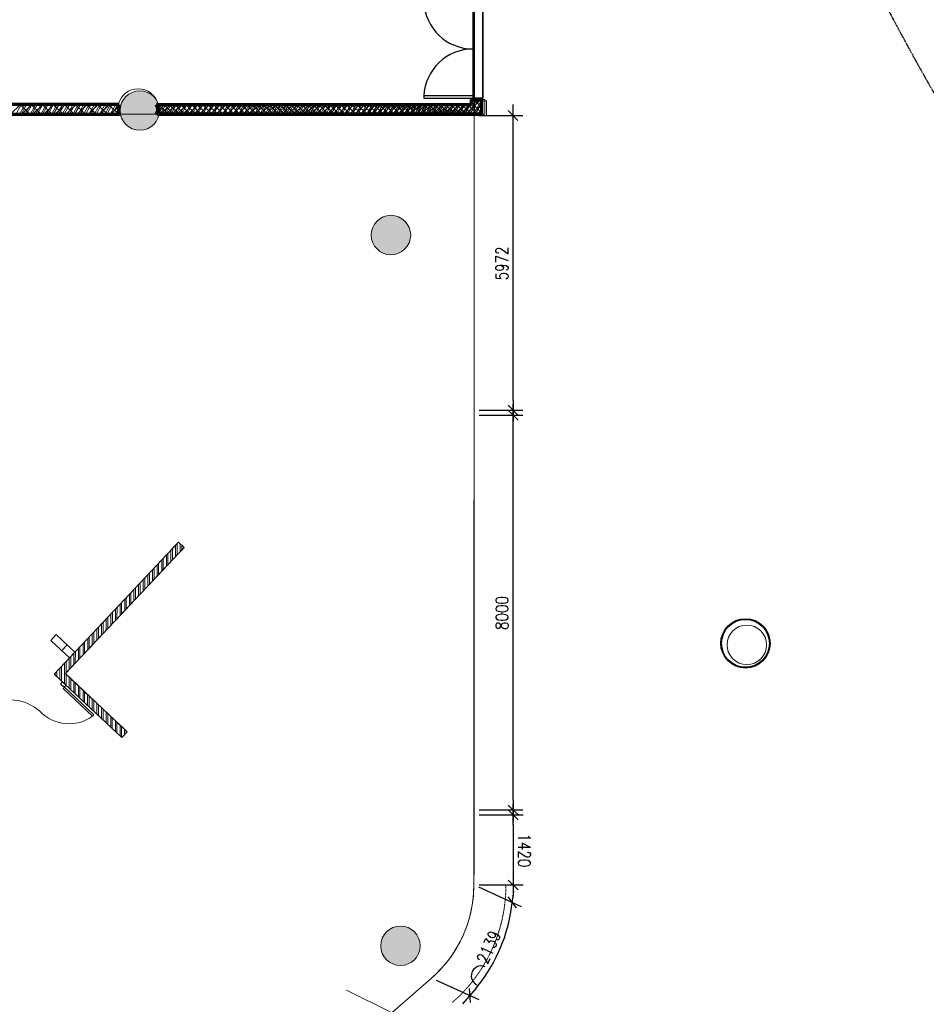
# Model space of a CAD drawing. Header units: millimetres. Extents: x 98667 to 994031, y -2704 to 533009.
# Tile 222 of 256: x 648182 to 666560, y 411168 to 431122. Entities that reach past the tile are written whole.
import ezdxf

# ---------------------------------------------------------------- set-up
doc = ezdxf.new("R2010")
doc.units = ezdxf.units.MM
for name, pattern in [('DASHED2', [9.525, 6.35, -3.175]), ('HIDDEN2', [0.1875, 0.125, -0.0625]), ('sp00000g0$0$CENTER', [50.8, 31.75, -6.35, 6.35, -6.35])]:
    doc.linetypes.add(name, pattern=pattern)
doc.layers.add('0 COMMERCIAL RETAIL', color=7, linetype='Continuous', lineweight=0, true_color=0xff6bff)
for name, color, linetype, lineweight in [('0_F&B AREA', 3, 'Continuous', 0), ('A-WALL-FNSH', 1, 'Continuous', 15), ('A-WALL-FULL', 6, 'Continuous', 70), ('A-WALL-PATT', 5, 'Continuous', 15), ('AP0300R00$0$AP0300R00$1$A-DOOR-FULL', 2, 'Continuous', 25), ('AP0300R00$0$AP0300R00$1$A-DOOR-HEAD', 3, 'Continuous', 35), ('AP0300R00$0$I-ELEV-THIN', 2, 'Continuous', 25), ('furniture', 7, 'Continuous', 25)]:
    doc.layers.add(name, color=color, linetype=linetype, lineweight=lineweight)
for name, color, linetype in [('A-COL ENCLOUSER INNER', 1, 'Continuous'), ('A-COL ENCLOUSER OUTER', 6, 'Continuous'), ('A-WALL-PATT-50', 5, 'Continuous'), ('ADIM', 9, 'Continuous'), ('EX DASHED - 0.10', 8, 'DASHED2'), ('EX DOORS', 1, 'Continuous'), ('EX WALLS', 20, 'Continuous'), ('EX-SHAD-253', 253, 'Continuous'), ('sp00000g0$0$S-GRID', 1, 'sp00000g0$0$CENTER'), ('TBLK - Title Block', 7, 'Continuous')]:
    doc.layers.add(name, color=color, linetype=linetype)
doc.styles.add('ROMANS', font='SIMPLEX.shx', dxfattribs={"width": 0.8})

msp = doc.modelspace()

# ---------------------------------------------------------------- hatches: boundary and pattern name
at = {"layer": 'EX-SHAD-253', "lineweight": 0}
h = msp.add_hatch(color=251, dxfattribs=at)
edge = h.paths.add_edge_path()
edge.add_arc((650617, 429281), 400, 0, 360)
h = msp.add_hatch(color=251, dxfattribs=at)
edge = h.paths.add_edge_path()
edge.add_arc((650617, 429281), 400, 0, 360)
h = msp.add_hatch(color=251, dxfattribs=at)
edge = h.paths.add_edge_path()
edge.add_arc((655708, 426758), 400, 0, 360)
h = msp.add_hatch(color=251, dxfattribs=at)
edge = h.paths.add_edge_path()
edge.add_arc((655708, 426758), 400, 0, 360)
h = msp.add_hatch(color=251, dxfattribs=at)
edge = h.paths.add_edge_path()
edge.add_arc((655901, 412355), 400, 0, 360)
h = msp.add_hatch(color=251, dxfattribs=at)
edge = h.paths.add_edge_path()
edge.add_arc((655901, 412355), 400, 0, 360)
h = msp.add_hatch(color=251, dxfattribs=at)
edge = h.paths.add_edge_path()
edge.add_arc((655901, 412355), 400, 0, 360)
h = msp.add_hatch(color=251, dxfattribs=at)
edge = h.paths.add_edge_path()
edge.add_arc((655901, 412355), 400, 0, 360)

# ---------------------------------------------------------------- linework, layer by layer
at = {"color": 251, "linetype": 'ByBlock'}
for p, q in [((658183, 428979, 0), (658183, 429404, 0)), ((658182, 423407, 0), (658182, 422982, 0)), ((658184, 422907, 0), (658184, 423332, 0)), ((658184, 415307, 0), (658184, 414882, 0)), ((658186, 414807, 0), (658186, 415232, 0)), ((658186, 413787, 0), (658186, 413362, 0)), ((658139, 413036, 0), (658197, 413457, 0)), ((657437, 411498, 0), (657158, 411178, 0))]:
    msp.add_line(p, q, dxfattribs=at)
at = {"color": 251, "lineweight": 0}
for p, q in [((649032, 429181, 0), (650229, 429181, 0)), ((649032, 429181, 0), (650229, 429181, 0)), ((649606, 418631, 0), (649625, 418651, 0)), ((649606, 418631, 0), (649625, 418651, 0))]:
    msp.add_line(p, q, dxfattribs=at)
at = {"color": 251}
for p, q in [((648883, 417862, 0), (651398, 420535, 0)), ((648883, 417862, 0), (651398, 420535, 0)), ((651398, 420535, 0), (651514, 420425, 0)), ((651398, 420535, 0), (651514, 420425, 0)), ((651514, 420425, 0), (649109, 417869, 0)), ((651514, 420425, 0), (649109, 417869, 0)), ((649144, 418454, 0), (649035, 418337, 0)), ((649144, 418454, 0), (649035, 418337, 0)), ((649191, 418190, 0), (649301, 418306, 0)), ((649191, 418190, 0), (649301, 418306, 0)), ((650250, 416575, 0), (648883, 417862, 0)), ((650250, 416575, 0), (648883, 417862, 0)), ((649109, 417869, 0), (650360, 416692, 0)), ((649109, 417869, 0), (650360, 416692, 0)), ((650360, 416692, 0), (650250, 416575, 0)), ((650360, 416692, 0), (650250, 416575, 0))]:
    msp.add_line(p, q, dxfattribs=at)
at = {"color": 251, "linetype": 'HIDDEN2', "ltscale": 300}
for q in [(651514, 420425, 0), (651514, 420425, 0), (650360, 416692, 0), (650360, 416692, 0)]:
    msp.add_line((649109, 417869, 0), q, dxfattribs=at)
at = {"color": 251, "lineweight": 0}
msp.add_arc((650609, 429281, 0), 393, 178.0849, 194.7127, dxfattribs=at)
msp.add_arc((650609, 429281, 0), 393, 178.0849, 194.7127, dxfattribs=at)
at = {"layer": '0 COMMERCIAL RETAIL', "color": 251}
for p, q in [((646123, 429182, 0), (649299, 429182, 0)), ((649299, 429182, 0), (649299, 429207, 0)), ((649299, 429207, 0), (657397, 429205, 0)), ((657397, 429205, 0), (657388, 413582, 0)), ((656527, 411696, 0), (653655, 409203, 0))]:
    msp.add_line(p, q, dxfattribs=at)
msp.add_arc((654888, 413584, 0), 2500, 310.966, 359.9505, dxfattribs=at)
at = {"layer": '0_F&B AREA', "color": 251}
msp.add_line((654808, 411454), (655689, 411018), dxfattribs=at)
at = {"layer": 'A-COL ENCLOUSER INNER', "color": 251}
for radius in [494, 485]:
    msp.add_circle((662894, 418483), radius, dxfattribs=at)
at = {"layer": 'A-COL ENCLOUSER OUTER', "color": 251}
msp.add_circle((662894, 418483), 500, dxfattribs=at)
at = {"layer": 'A-WALL-FNSH', "color": 251, "linetype": 'ByBlock'}
for p, q in [((647527, 429421), (650187, 429421)), ((650984, 429421), (657326, 429421)), ((657326, 429506), (657342, 429506)), ((657326, 429421), (657326, 429506)), ((657542, 429506), (657612, 429506)), ((657612, 429506), (657612, 429206)), ((657612, 429206), (657542, 429206))]:
    msp.add_line(p, q, dxfattribs=at)
at = {"layer": 'A-WALL-FNSH', "color": 251, "linetype": 'ByBlock', "lineweight": 0}
for p, q in [((657358, 429479, 0), (657373, 429479, 0)), ((657358, 429479, 0), (657373, 429479, 0)), ((657573, 429479, 0), (657643, 429479, 0)), ((657573, 429479, 0), (657643, 429479, 0)), ((657643, 429479, 0), (657643, 429179, 0)), ((657643, 429479, 0), (657643, 429179, 0)), ((657643, 429179, 0), (657573, 429179, 0)), ((657643, 429179, 0), (657573, 429179, 0))]:
    msp.add_line(p, q, dxfattribs=at)
at = {"layer": 'A-WALL-FNSH', "color": 251, "linetype": 'ByBlock'}
msp.add_arc((650585, 429306), 415, 16.0932, 163.9015, dxfattribs=at)
at = {"layer": 'A-WALL-FULL', "color": 251}
for p, q in [((657341, 429406), (657342, 429506)), ((657342, 429506), (657541, 429506)), ((657541, 429506), (657541, 429206)), ((650198, 429406), (647512, 429406)), ((650954, 429406), (657341, 429406)), ((646091, 429206), (650198, 429206)), ((657541, 429206), (650959, 429206))]:
    msp.add_line(p, q, dxfattribs=at)
for centre, radius, start, end in [((650578, 429306), 393, 165.2269, 194.7302), ((650799, 429302), 186, 328.9899, 33.9075)]:
    msp.add_arc(centre, radius, start, end, dxfattribs=at)
at = {"layer": 'A-WALL-PATT', "color": 251, "linetype": 'Continuous'}
for p, q in [((657229, 429206), (657531, 429506)), ((657541, 429236), (657341, 429437)), ((657541, 429461), (657496, 429506)), ((647999, 429206), (648200, 429406)), ((648391, 429206), (648192, 429406)), ((648224, 429206), (648425, 429406)), ((648615, 429206), (648416, 429406)), ((648449, 429206), (648650, 429406)), ((648839, 429206), (648640, 429406)), ((648674, 429206), (648876, 429406)), ((649063, 429206), (648864, 429406)), ((648900, 429206), (649101, 429406)), ((649287, 429206), (649088, 429406)), ((649125, 429206), (649326, 429406)), ((649511, 429206), (649312, 429406)), ((649350, 429206), (649551, 429406)), ((649735, 429206), (649536, 429406)), ((649575, 429206), (649776, 429406)), ((649959, 429206), (649760, 429406)), ((649800, 429206), (650001, 429406)), ((650183, 429206), (649984, 429406)), ((650025, 429206), (650190, 429370)), ((650981, 429261), (651127, 429406)), ((651078, 429206), (650985, 429299)), ((651302, 429206), (651103, 429406)), ((651151, 429206), (651352, 429406)), ((651526, 429206), (651327, 429406)), ((651376, 429206), (651577, 429406)), ((651750, 429206), (651551, 429406)), ((651601, 429206), (651802, 429406)), ((651974, 429206), (651775, 429406)), ((651826, 429206), (652027, 429406)), ((652198, 429206), (651999, 429406)), ((652051, 429206), (652252, 429406)), ((652421, 429206), (652223, 429406)), ((652277, 429206), (652478, 429406)), ((652645, 429206), (652446, 429406)), ((652502, 429206), (652703, 429406)), ((652869, 429206), (652670, 429406)), ((652727, 429206), (652928, 429406)), ((653093, 429206), (652894, 429406)), ((652952, 429206), (653153, 429406)), ((653317, 429206), (653118, 429406)), ((653177, 429206), (653378, 429406)), ((653541, 429206), (653342, 429406)), ((653402, 429206), (653603, 429406)), ((653765, 429206), (653566, 429406)), ((653627, 429206), (653828, 429406)), ((653989, 429206), (653790, 429406)), ((653852, 429206), (654053, 429406)), ((654213, 429206), (654014, 429406)), ((654078, 429206), (654279, 429406)), ((654436, 429206), (654238, 429406)), ((654303, 429206), (654504, 429406)), ((654660, 429206), (654461, 429406)), ((654528, 429206), (654729, 429406)), ((654884, 429206), (654685, 429406)), ((654753, 429206), (654954, 429406)), ((655108, 429206), (654909, 429406)), ((654978, 429206), (655179, 429406)), ((655332, 429206), (655133, 429406)), ((655203, 429206), (655404, 429406)), ((655556, 429206), (655357, 429406)), ((655428, 429206), (655629, 429406)), ((655780, 429206), (655581, 429406)), ((655653, 429206), (655855, 429406)), ((656004, 429206), (655805, 429406)), ((655879, 429206), (656080, 429406)), ((656228, 429206), (656029, 429406)), ((656104, 429206), (656305, 429406)), ((656451, 429206), (656253, 429406)), ((656329, 429206), (656530, 429406)), ((656675, 429206), (656476, 429406)), ((656554, 429206), (656755, 429406)), ((656899, 429206), (656700, 429406)), ((656779, 429206), (656980, 429406)), ((657123, 429206), (656924, 429406)), ((657004, 429206), (657205, 429406)), ((657347, 429206), (657148, 429406)), ((657454, 429206), (657541, 429292))]:
    msp.add_line(p, q, dxfattribs=at)
at = {"layer": 'A-WALL-PATT', "color": 251, "linetype": 'Continuous', "lineweight": 0}
for p, q in [((657258, 429179, 0), (657431, 429479, 0)), ((657258, 429179, 0), (657431, 429479, 0)), ((657294, 429179, 0), (657467, 429479, 0)), ((657294, 429179, 0), (657467, 429479, 0)), ((657366, 429179, 0), (657539, 429479, 0)), ((657366, 429179, 0), (657539, 429479, 0)), ((657402, 429179, 0), (657573, 429474, 0)), ((657402, 429179, 0), (657573, 429474, 0)), ((651009, 429358, 0), (651022, 429381, 0)), ((651009, 429358, 0), (651022, 429381, 0)), ((651015, 429242, 0), (651095, 429381, 0)), ((651015, 429181, 0), (651131, 429381, 0)), ((651015, 429242, 0), (651095, 429381, 0)), ((651015, 429181, 0), (651131, 429381, 0)), ((651087, 429181, 0), (651203, 429381, 0)), ((651087, 429181, 0), (651203, 429381, 0)), ((651123, 429181, 0), (651239, 429381, 0)), ((651123, 429181, 0), (651239, 429381, 0)), ((651196, 429181, 0), (651311, 429381, 0)), ((651196, 429181, 0), (651311, 429381, 0)), ((651232, 429181, 0), (651347, 429381, 0)), ((651232, 429181, 0), (651347, 429381, 0)), ((651304, 429181, 0), (651419, 429381, 0)), ((651304, 429181, 0), (651419, 429381, 0)), ((651340, 429181, 0), (651455, 429381, 0)), ((651340, 429181, 0), (651455, 429381, 0)), ((651412, 429181, 0), (651528, 429381, 0)), ((651412, 429181, 0), (651528, 429381, 0)), ((651448, 429181, 0), (651564, 429381, 0)), ((651448, 429181, 0), (651564, 429381, 0)), ((651520, 429181, 0), (651636, 429381, 0)), ((651520, 429181, 0), (651636, 429381, 0)), ((651556, 429181, 0), (651672, 429381, 0)), ((651556, 429181, 0), (651672, 429381, 0)), ((651629, 429181, 0), (651744, 429381, 0)), ((651629, 429181, 0), (651744, 429381, 0)), ((651665, 429181, 0), (651780, 429381, 0)), ((651665, 429181, 0), (651780, 429381, 0)), ((651737, 429181, 0), (651852, 429381, 0)), ((651737, 429181, 0), (651852, 429381, 0)), ((651773, 429181, 0), (651889, 429381, 0)), ((651773, 429181, 0), (651889, 429381, 0)), ((651845, 429181, 0), (651961, 429380, 0)), ((651845, 429181, 0), (651961, 429380, 0)), ((651881, 429181, 0), (651997, 429380, 0)), ((651881, 429181, 0), (651997, 429380, 0)), ((651953, 429181, 0), (652069, 429380, 0)), ((651953, 429181, 0), (652069, 429380, 0)), ((651989, 429180, 0), (652105, 429380, 0)), ((651989, 429180, 0), (652105, 429380, 0)), ((652062, 429180, 0), (652177, 429380, 0)), ((652062, 429180, 0), (652177, 429380, 0)), ((652098, 429180, 0), (652213, 429380, 0)), ((652098, 429180, 0), (652213, 429380, 0)), ((652170, 429180, 0), (652285, 429380, 0)), ((652170, 429180, 0), (652285, 429380, 0)), ((652206, 429180, 0), (652322, 429380, 0)), ((652206, 429180, 0), (652322, 429380, 0)), ((652278, 429180, 0), (652394, 429380, 0)), ((652278, 429180, 0), (652394, 429380, 0)), ((652314, 429180, 0), (652430, 429380, 0)), ((652314, 429180, 0), (652430, 429380, 0)), ((652386, 429180, 0), (652502, 429380, 0)), ((652386, 429180, 0), (652502, 429380, 0)), ((652422, 429180, 0), (652538, 429380, 0)), ((652422, 429180, 0), (652538, 429380, 0)), ((652495, 429180, 0), (652610, 429380, 0)), ((652495, 429180, 0), (652610, 429380, 0)), ((652531, 429180, 0), (652646, 429380, 0)), ((652531, 429180, 0), (652646, 429380, 0)), ((652603, 429180, 0), (652718, 429380, 0)), ((652603, 429180, 0), (652718, 429380, 0)), ((652639, 429180, 0), (652755, 429380, 0)), ((652639, 429180, 0), (652755, 429380, 0)), ((652711, 429180, 0), (652827, 429380, 0)), ((652711, 429180, 0), (652827, 429380, 0)), ((652747, 429180, 0), (652863, 429380, 0)), ((652747, 429180, 0), (652863, 429380, 0)), ((652819, 429180, 0), (652935, 429380, 0)), ((652819, 429180, 0), (652935, 429380, 0)), ((652856, 429180, 0), (652971, 429380, 0)), ((652856, 429180, 0), (652971, 429380, 0)), ((652928, 429180, 0), (653043, 429380, 0)), ((652928, 429180, 0), (653043, 429380, 0)), ((652964, 429180, 0), (653079, 429380, 0)), ((652964, 429180, 0), (653079, 429380, 0)), ((653036, 429180, 0), (653151, 429380, 0)), ((653036, 429180, 0), (653151, 429380, 0)), ((653072, 429180, 0), (653188, 429380, 0)), ((653072, 429180, 0), (653188, 429380, 0)), ((653144, 429180, 0), (653260, 429380, 0)), ((653144, 429180, 0), (653260, 429380, 0)), ((653180, 429180, 0), (653296, 429380, 0)), ((653180, 429180, 0), (653296, 429380, 0)), ((653252, 429180, 0), (653368, 429380, 0)), ((653252, 429180, 0), (653368, 429380, 0)), ((653289, 429180, 0), (653404, 429380, 0)), ((653289, 429180, 0), (653404, 429380, 0)), ((653361, 429180, 0), (653476, 429380, 0)), ((653361, 429180, 0), (653476, 429380, 0)), ((653397, 429180, 0), (653512, 429380, 0)), ((653397, 429180, 0), (653512, 429380, 0)), ((653469, 429180, 0), (653584, 429380, 0)), ((653469, 429180, 0), (653584, 429380, 0)), ((653505, 429180, 0), (653621, 429380, 0)), ((653505, 429180, 0), (653621, 429380, 0)), ((653577, 429180, 0), (653693, 429380, 0)), ((653577, 429180, 0), (653693, 429380, 0)), ((653613, 429180, 0), (653729, 429380, 0)), ((653613, 429180, 0), (653729, 429380, 0)), ((653685, 429180, 0), (653801, 429380, 0)), ((653685, 429180, 0), (653801, 429380, 0)), ((653722, 429180, 0), (653837, 429380, 0)), ((653722, 429180, 0), (653837, 429380, 0)), ((653794, 429180, 0), (653909, 429380, 0)), ((653794, 429180, 0), (653909, 429380, 0)), ((653830, 429180, 0), (653945, 429380, 0)), ((653830, 429180, 0), (653945, 429380, 0)), ((653902, 429180, 0), (654017, 429380, 0)), ((653902, 429180, 0), (654017, 429380, 0)), ((653938, 429180, 0), (654054, 429380, 0)), ((653938, 429180, 0), (654054, 429380, 0)), ((654010, 429180, 0), (654126, 429380, 0)), ((654010, 429180, 0), (654126, 429380, 0)), ((654046, 429180, 0), (654162, 429380, 0)), ((654046, 429180, 0), (654162, 429380, 0)), ((654118, 429180, 0), (654234, 429380, 0)), ((654118, 429180, 0), (654234, 429380, 0)), ((654155, 429180, 0), (654270, 429380, 0)), ((654155, 429180, 0), (654270, 429380, 0)), ((654227, 429180, 0), (654342, 429380, 0)), ((654227, 429180, 0), (654342, 429380, 0)), ((654263, 429180, 0), (654378, 429380, 0)), ((654263, 429180, 0), (654378, 429380, 0)), ((654335, 429180, 0), (654450, 429380, 0)), ((654335, 429180, 0), (654450, 429380, 0)), ((654371, 429180, 0), (654487, 429380, 0)), ((654371, 429180, 0), (654487, 429380, 0)), ((654443, 429180, 0), (654559, 429380, 0)), ((654443, 429180, 0), (654559, 429380, 0)), ((654479, 429180, 0), (654595, 429380, 0)), ((654479, 429180, 0), (654595, 429380, 0)), ((654551, 429180, 0), (654667, 429380, 0)), ((654551, 429180, 0), (654667, 429380, 0)), ((654588, 429180, 0), (654703, 429380, 0)), ((654588, 429180, 0), (654703, 429380, 0)), ((654660, 429180, 0), (654775, 429380, 0)), ((654660, 429180, 0), (654775, 429380, 0)), ((654696, 429180, 0), (654811, 429380, 0)), ((654696, 429180, 0), (654811, 429380, 0)), ((654768, 429180, 0), (654884, 429380, 0)), ((654768, 429180, 0), (654884, 429380, 0)), ((654804, 429180, 0), (654920, 429380, 0)), ((654804, 429180, 0), (654920, 429380, 0)), ((654876, 429180, 0), (654992, 429380, 0)), ((654876, 429180, 0), (654992, 429380, 0)), ((654912, 429180, 0), (655028, 429380, 0)), ((654912, 429180, 0), (655028, 429380, 0)), ((654984, 429180, 0), (655100, 429380, 0)), ((654984, 429180, 0), (655100, 429380, 0)), ((655021, 429180, 0), (655136, 429380, 0)), ((655021, 429180, 0), (655136, 429380, 0)), ((655093, 429180, 0), (655208, 429380, 0)), ((655093, 429180, 0), (655208, 429380, 0)), ((655129, 429180, 0), (655244, 429379, 0)), ((655129, 429180, 0), (655244, 429379, 0)), ((655201, 429180, 0), (655317, 429379, 0)), ((655201, 429180, 0), (655317, 429379, 0)), ((655237, 429179, 0), (655353, 429379, 0)), ((655237, 429179, 0), (655353, 429379, 0)), ((655309, 429179, 0), (655425, 429379, 0)), ((655309, 429179, 0), (655425, 429379, 0)), ((655345, 429179, 0), (655461, 429379, 0)), ((655345, 429179, 0), (655461, 429379, 0)), ((655417, 429179, 0), (655533, 429379, 0)), ((655417, 429179, 0), (655533, 429379, 0)), ((655454, 429179, 0), (655569, 429379, 0)), ((655454, 429179, 0), (655569, 429379, 0)), ((655526, 429179, 0), (655641, 429379, 0)), ((655526, 429179, 0), (655641, 429379, 0)), ((655562, 429179, 0), (655677, 429379, 0)), ((655562, 429179, 0), (655677, 429379, 0)), ((655634, 429179, 0), (655750, 429379, 0)), ((655634, 429179, 0), (655750, 429379, 0)), ((655670, 429179, 0), (655786, 429379, 0)), ((655670, 429179, 0), (655786, 429379, 0)), ((655742, 429179, 0), (655858, 429379, 0)), ((655742, 429179, 0), (655858, 429379, 0)), ((655778, 429179, 0), (655894, 429379, 0)), ((655778, 429179, 0), (655894, 429379, 0)), ((655851, 429179, 0), (655966, 429379, 0)), ((655851, 429179, 0), (655966, 429379, 0)), ((655887, 429179, 0), (656002, 429379, 0)), ((655887, 429179, 0), (656002, 429379, 0)), ((655959, 429179, 0), (656074, 429379, 0)), ((655959, 429179, 0), (656074, 429379, 0)), ((655995, 429179, 0), (656110, 429379, 0)), ((655995, 429179, 0), (656110, 429379, 0)), ((656067, 429179, 0), (656183, 429379, 0)), ((656067, 429179, 0), (656183, 429379, 0)), ((656103, 429179, 0), (656219, 429379, 0)), ((656103, 429179, 0), (656219, 429379, 0)), ((656175, 429179, 0), (656291, 429379, 0)), ((656175, 429179, 0), (656291, 429379, 0)), ((656211, 429179, 0), (656327, 429379, 0)), ((656211, 429179, 0), (656327, 429379, 0)), ((656284, 429179, 0), (656399, 429379, 0)), ((656284, 429179, 0), (656399, 429379, 0)), ((656320, 429179, 0), (656435, 429379, 0)), ((656320, 429179, 0), (656435, 429379, 0)), ((656392, 429179, 0), (656507, 429379, 0)), ((656392, 429179, 0), (656507, 429379, 0)), ((656428, 429179, 0), (656543, 429379, 0)), ((656428, 429179, 0), (656543, 429379, 0)), ((656500, 429179, 0), (656616, 429379, 0)), ((656500, 429179, 0), (656616, 429379, 0)), ((656536, 429179, 0), (656652, 429379, 0)), ((656536, 429179, 0), (656652, 429379, 0)), ((656608, 429179, 0), (656724, 429379, 0)), ((656608, 429179, 0), (656724, 429379, 0)), ((656644, 429179, 0), (656760, 429379, 0)), ((656644, 429179, 0), (656760, 429379, 0)), ((656717, 429179, 0), (656832, 429379, 0)), ((656717, 429179, 0), (656832, 429379, 0)), ((656753, 429179, 0), (656868, 429379, 0)), ((656753, 429179, 0), (656868, 429379, 0)), ((656825, 429179, 0), (656940, 429379, 0)), ((656825, 429179, 0), (656940, 429379, 0)), ((656861, 429179, 0), (656976, 429379, 0)), ((656861, 429179, 0), (656976, 429379, 0)), ((656933, 429179, 0), (657049, 429379, 0)), ((656933, 429179, 0), (657049, 429379, 0)), ((656969, 429179, 0), (657085, 429379, 0)), ((656969, 429179, 0), (657085, 429379, 0)), ((657041, 429179, 0), (657157, 429379, 0)), ((657041, 429179, 0), (657157, 429379, 0)), ((657077, 429179, 0), (657193, 429379, 0)), ((657077, 429179, 0), (657193, 429379, 0)), ((657150, 429179, 0), (657265, 429379, 0)), ((657150, 429179, 0), (657265, 429379, 0)), ((657186, 429179, 0), (657301, 429379, 0)), ((657186, 429179, 0), (657301, 429379, 0)), ((657474, 429179, 0), (657573, 429349, 0)), ((657474, 429179, 0), (657573, 429349, 0)), ((657510, 429179, 0), (657573, 429286, 0)), ((657510, 429179, 0), (657573, 429286, 0)), ((651342, 420242, 0), (651342, 420476, 0)), ((651342, 420242, 0), (651342, 420476, 0)), ((651374, 420276, 0), (651374, 420509, 0)), ((651374, 420276, 0), (651374, 420509, 0)), ((651436, 420342, 0), (651436, 420499, 0)), ((651436, 420342, 0), (651436, 420499, 0)), ((651467, 420375, 0), (651467, 420469, 0)), ((651467, 420375, 0), (651467, 420469, 0)), ((651155, 420043, 0), (651155, 420277, 0)), ((651155, 420043, 0), (651155, 420277, 0)), ((651186, 420076, 0), (651186, 420310, 0)), ((651186, 420076, 0), (651186, 420310, 0)), ((651249, 420143, 0), (651249, 420376, 0)), ((651249, 420143, 0), (651249, 420376, 0)), ((651280, 420176, 0), (651280, 420409, 0)), ((651280, 420176, 0), (651280, 420409, 0)), ((650967, 419844, 0), (650967, 420077, 0)), ((650967, 419844, 0), (650967, 420077, 0)), ((650999, 419877, 0), (650999, 420110, 0)), ((650999, 419877, 0), (650999, 420110, 0)), ((651061, 419943, 0), (651061, 420177, 0)), ((651061, 419943, 0), (651061, 420177, 0)), ((651092, 419977, 0), (651092, 420210, 0)), ((651092, 419977, 0), (651092, 420210, 0)), ((650780, 419644, 0), (650780, 419878, 0)), ((650780, 419644, 0), (650780, 419878, 0)), ((650811, 419678, 0), (650811, 419911, 0)), ((650811, 419678, 0), (650811, 419911, 0)), ((650873, 419744, 0), (650874, 419978, 0)), ((650873, 419744, 0), (650874, 419978, 0)), ((650905, 419777, 0), (650905, 420011, 0)), ((650905, 419777, 0), (650905, 420011, 0)), ((650592, 419445, 0), (650592, 419679, 0)), ((650592, 419445, 0), (650592, 419679, 0)), ((650623, 419478, 0), (650623, 419712, 0)), ((650623, 419478, 0), (650623, 419712, 0)), ((650686, 419545, 0), (650686, 419778, 0)), ((650686, 419545, 0), (650686, 419778, 0)), ((650717, 419578, 0), (650717, 419812, 0)), ((650717, 419578, 0), (650717, 419812, 0)), ((650405, 419246, 0), (650405, 419479, 0)), ((650405, 419246, 0), (650405, 419479, 0)), ((650436, 419279, 0), (650436, 419513, 0)), ((650436, 419279, 0), (650436, 419513, 0)), ((650498, 419346, 0), (650498, 419579, 0)), ((650498, 419346, 0), (650498, 419579, 0)), ((650530, 419379, 0), (650530, 419612, 0)), ((650530, 419379, 0), (650530, 419612, 0)), ((650217, 419047, 0), (650217, 419280, 0)), ((650217, 419047, 0), (650217, 419280, 0)), ((650248, 419080, 0), (650248, 419313, 0)), ((650248, 419080, 0), (650248, 419313, 0)), ((650311, 419146, 0), (650311, 419380, 0)), ((650311, 419146, 0), (650311, 419380, 0)), ((650342, 419179, 0), (650342, 419413, 0)), ((650342, 419179, 0), (650342, 419413, 0)), ((650029, 418847, 0), (650030, 419081, 0)), ((650029, 418847, 0), (650030, 419081, 0)), ((650061, 418881, 0), (650061, 419114, 0)), ((650061, 418881, 0), (650061, 419114, 0)), ((650123, 418947, 0), (650123, 419181, 0)), ((650123, 418947, 0), (650123, 419181, 0)), ((650154, 418980, 0), (650155, 419214, 0)), ((650154, 418980, 0), (650155, 419214, 0)), ((649842, 418648, 0), (649842, 418882, 0)), ((649842, 418648, 0), (649842, 418882, 0)), ((649873, 418681, 0), (649873, 418915, 0)), ((649873, 418681, 0), (649873, 418915, 0)), ((649936, 418748, 0), (649936, 418981, 0)), ((649936, 418748, 0), (649936, 418981, 0)), ((649967, 418781, 0), (649967, 419014, 0)), ((649967, 418781, 0), (649967, 419014, 0)), ((649654, 418449, 0), (649654, 418682, 0)), ((649654, 418449, 0), (649654, 418682, 0)), ((649686, 418482, 0), (649686, 418716, 0)), ((649686, 418482, 0), (649686, 418716, 0)), ((649748, 418548, 0), (649748, 418782, 0)), ((649748, 418548, 0), (649748, 418782, 0)), ((649779, 418582, 0), (649779, 418815, 0)), ((649779, 418582, 0), (649779, 418815, 0)), ((649467, 418249, 0), (649467, 418483, 0)), ((649467, 418249, 0), (649467, 418483, 0)), ((649498, 418283, 0), (649498, 418516, 0)), ((649498, 418283, 0), (649498, 418516, 0)), ((649561, 418349, 0), (649561, 418583, 0)), ((649561, 418349, 0), (649561, 418583, 0)), ((649592, 418382, 0), (649592, 418616, 0)), ((649592, 418382, 0), (649592, 418616, 0)), ((649279, 418050, 0), (649279, 418284, 0)), ((649279, 418050, 0), (649279, 418284, 0)), ((649310, 418083, 0), (649311, 418317, 0)), ((649310, 418083, 0), (649311, 418317, 0)), ((649373, 418150, 0), (649373, 418383, 0)), ((649373, 418150, 0), (649373, 418383, 0)), ((649404, 418183, 0), (649404, 418417, 0)), ((649404, 418183, 0), (649404, 418417, 0)), ((649092, 417666, 0), (649092, 418084, 0)), ((649092, 417666, 0), (649092, 418084, 0)), ((649123, 417884, 0), (649123, 418118, 0)), ((649123, 417884, 0), (649123, 418118, 0)), ((649185, 417951, 0), (649185, 418184, 0)), ((649185, 417951, 0), (649185, 418184, 0)), ((649217, 417984, 0), (649217, 418217, 0)), ((649217, 417984, 0), (649217, 418217, 0)), ((648904, 417842, 0), (648904, 417885, 0)), ((648904, 417842, 0), (648904, 417885, 0)), ((648935, 417813, 0), (648935, 417918, 0)), ((648935, 417813, 0), (648935, 417918, 0)), ((648998, 417754, 0), (648998, 417985, 0)), ((648998, 417754, 0), (648998, 417985, 0)), ((649029, 417724, 0), (649029, 418018, 0)), ((649029, 417724, 0), (649029, 418018, 0)), ((649123, 417636, 0), (649123, 417856, 0)), ((649123, 417636, 0), (649123, 417856, 0)), ((649185, 417577, 0), (649185, 417797, 0)), ((649185, 417577, 0), (649185, 417797, 0)), ((649217, 417548, 0), (649217, 417768, 0)), ((649217, 417548, 0), (649217, 417768, 0)), ((649279, 417489, 0), (649279, 417709, 0)), ((649279, 417489, 0), (649279, 417709, 0)), ((649310, 417460, 0), (649310, 417679, 0)), ((649310, 417460, 0), (649310, 417679, 0)), ((649373, 417401, 0), (649373, 417621, 0)), ((649373, 417401, 0), (649373, 417621, 0)), ((649404, 417371, 0), (649404, 417591, 0)), ((649404, 417371, 0), (649404, 417591, 0)), ((649466, 417313, 0), (649467, 417532, 0)), ((649466, 417313, 0), (649467, 417532, 0)), ((649498, 417283, 0), (649498, 417503, 0)), ((649498, 417283, 0), (649498, 417503, 0)), ((649560, 417224, 0), (649560, 417444, 0)), ((649560, 417224, 0), (649560, 417444, 0)), ((649591, 417195, 0), (649591, 417415, 0)), ((649591, 417195, 0), (649591, 417415, 0)), ((649654, 417136, 0), (649654, 417356, 0)), ((649654, 417136, 0), (649654, 417356, 0)), ((649685, 417107, 0), (649685, 417327, 0)), ((649685, 417107, 0), (649685, 417327, 0)), ((649748, 417048, 0), (649748, 417268, 0)), ((649748, 417048, 0), (649748, 417268, 0)), ((649779, 417019, 0), (649779, 417238, 0)), ((649779, 417019, 0), (649779, 417238, 0)), ((649841, 416960, 0), (649841, 417180, 0)), ((649841, 416960, 0), (649841, 417180, 0)), ((649873, 416930, 0), (649873, 417150, 0)), ((649873, 416930, 0), (649873, 417150, 0)), ((649935, 416872, 0), (649935, 417091, 0)), ((649935, 416872, 0), (649935, 417091, 0)), ((649966, 416842, 0), (649966, 417062, 0)), ((649966, 416842, 0), (649966, 417062, 0)), ((650029, 416783, 0), (650029, 417003, 0)), ((650029, 416783, 0), (650029, 417003, 0)), ((650060, 416754, 0), (650060, 416974, 0)), ((650060, 416754, 0), (650060, 416974, 0)), ((650123, 416695, 0), (650123, 416915, 0)), ((650123, 416695, 0), (650123, 416915, 0)), ((650154, 416666, 0), (650154, 416885, 0)), ((650154, 416666, 0), (650154, 416885, 0)), ((650216, 416607, 0), (650216, 416827, 0)), ((650216, 416607, 0), (650216, 416827, 0)), ((650247, 416578, 0), (650248, 416797, 0)), ((650247, 416578, 0), (650248, 416797, 0)), ((650310, 416639, 0), (650310, 416738, 0)), ((650310, 416639, 0), (650310, 416738, 0)), ((650341, 416672, 0), (650341, 416709, 0)), ((650341, 416672, 0), (650341, 416709, 0))]:
    msp.add_line(p, q, dxfattribs=at)
at = {"layer": 'A-WALL-PATT', "color": 251, "linetype": 'Continuous', "lineweight": 20}
for p, q in [((648092, 429182, 0), (648208, 429382, 0)), ((648092, 429182, 0), (648208, 429382, 0)), ((648165, 429182, 0), (648280, 429382, 0)), ((648165, 429182, 0), (648280, 429382, 0)), ((648201, 429182, 0), (648316, 429382, 0)), ((648201, 429182, 0), (648316, 429382, 0)), ((648273, 429182, 0), (648388, 429382, 0)), ((648273, 429182, 0), (648388, 429382, 0)), ((648309, 429182, 0), (648424, 429382, 0)), ((648309, 429182, 0), (648424, 429382, 0)), ((648381, 429182, 0), (648497, 429382, 0)), ((648381, 429182, 0), (648497, 429382, 0)), ((648417, 429182, 0), (648533, 429382, 0)), ((648417, 429182, 0), (648533, 429382, 0)), ((648489, 429182, 0), (648605, 429382, 0)), ((648489, 429182, 0), (648605, 429382, 0)), ((648525, 429182, 0), (648641, 429382, 0)), ((648525, 429182, 0), (648641, 429382, 0)), ((648598, 429182, 0), (648713, 429382, 0)), ((648598, 429182, 0), (648713, 429382, 0)), ((648634, 429182, 0), (648749, 429382, 0)), ((648634, 429182, 0), (648749, 429382, 0)), ((648706, 429182, 0), (648790, 429328, 0)), ((648706, 429182, 0), (648790, 429328, 0)), ((648742, 429182, 0), (648790, 429265, 0)), ((648742, 429182, 0), (648790, 429265, 0)), ((648790, 429328, 0), (648821, 429381, 0)), ((648790, 429265, 0), (648857, 429381, 0)), ((648790, 429328, 0), (648821, 429381, 0)), ((648790, 429265, 0), (648857, 429381, 0)), ((648814, 429181, 0), (648930, 429381, 0)), ((648814, 429181, 0), (648930, 429381, 0)), ((648850, 429181, 0), (648966, 429381, 0)), ((648850, 429181, 0), (648966, 429381, 0)), ((648922, 429181, 0), (649038, 429381, 0)), ((648922, 429181, 0), (649038, 429381, 0)), ((648958, 429181, 0), (649074, 429381, 0)), ((648958, 429181, 0), (649074, 429381, 0)), ((649031, 429181, 0), (649146, 429381, 0)), ((649031, 429181, 0), (649146, 429381, 0)), ((649067, 429181, 0), (649182, 429381, 0)), ((649067, 429181, 0), (649182, 429381, 0)), ((649139, 429181, 0), (649254, 429381, 0)), ((649139, 429181, 0), (649254, 429381, 0)), ((649175, 429181, 0), (649290, 429381, 0)), ((649175, 429181, 0), (649290, 429381, 0)), ((649247, 429181, 0), (649363, 429381, 0)), ((649247, 429181, 0), (649363, 429381, 0)), ((649283, 429181, 0), (649399, 429381, 0)), ((649283, 429181, 0), (649399, 429381, 0)), ((649355, 429181, 0), (649471, 429381, 0)), ((649355, 429181, 0), (649471, 429381, 0)), ((649391, 429181, 0), (649507, 429381, 0)), ((649391, 429181, 0), (649507, 429381, 0)), ((649464, 429181, 0), (649579, 429381, 0)), ((649464, 429181, 0), (649579, 429381, 0)), ((649500, 429181, 0), (649615, 429381, 0)), ((649500, 429181, 0), (649615, 429381, 0)), ((649572, 429181, 0), (649687, 429381, 0)), ((649572, 429181, 0), (649687, 429381, 0)), ((649608, 429181, 0), (649723, 429381, 0)), ((649608, 429181, 0), (649723, 429381, 0)), ((649680, 429181, 0), (649796, 429381, 0)), ((649680, 429181, 0), (649796, 429381, 0)), ((649716, 429181, 0), (649832, 429381, 0)), ((649716, 429181, 0), (649832, 429381, 0)), ((649788, 429181, 0), (649904, 429381, 0)), ((649788, 429181, 0), (649904, 429381, 0)), ((649824, 429181, 0), (649940, 429381, 0)), ((649824, 429181, 0), (649940, 429381, 0)), ((649897, 429181, 0), (650012, 429381, 0)), ((649897, 429181, 0), (650012, 429381, 0)), ((649933, 429181, 0), (650048, 429381, 0)), ((649933, 429181, 0), (650048, 429381, 0)), ((650005, 429181, 0), (650120, 429381, 0)), ((650005, 429181, 0), (650120, 429381, 0)), ((650041, 429181, 0), (650156, 429381, 0)), ((650041, 429181, 0), (650156, 429381, 0)), ((650113, 429181, 0), (650229, 429381, 0)), ((650113, 429181, 0), (650229, 429381, 0)), ((650149, 429181, 0), (650217, 429298, 0)), ((650149, 429181, 0), (650217, 429298, 0)), ((650221, 429181, 0), (650227, 429191, 0)), ((650221, 429181, 0), (650227, 429191, 0))]:
    msp.add_line(p, q, dxfattribs=at)
at = {"layer": 'A-WALL-PATT-50', "color": 251, "linetype": 'Continuous'}
for p, q in [((657229, 429206), (657531, 429506)), ((657341, 429429), (657418, 429506)), ((657541, 429236), (657341, 429437)), ((657541, 429349), (657384, 429506)), ((657541, 429461), (657496, 429506)), ((650974, 429366), (651014, 429406)), ((650981, 429261), (651127, 429406)), ((651078, 429206), (650985, 429299)), ((651190, 429206), (650991, 429406)), ((651038, 429206), (651239, 429406)), ((651302, 429206), (651103, 429406)), ((651151, 429206), (651352, 429406)), ((651414, 429206), (651215, 429406)), ((651263, 429206), (651465, 429406)), ((651526, 429206), (651327, 429406)), ((651376, 429206), (651577, 429406)), ((651638, 429206), (651439, 429406)), ((651489, 429206), (651690, 429406)), ((651750, 429206), (651551, 429406)), ((651601, 429206), (651802, 429406)), ((651862, 429206), (651663, 429406)), ((651714, 429206), (651915, 429406)), ((651974, 429206), (651775, 429406)), ((651826, 429206), (652027, 429406)), ((652086, 429206), (651887, 429406)), ((651939, 429206), (652140, 429406)), ((652198, 429206), (651999, 429406)), ((652051, 429206), (652252, 429406)), ((652310, 429206), (652111, 429406)), ((652164, 429206), (652365, 429406)), ((652421, 429206), (652223, 429406)), ((652277, 429206), (652478, 429406)), ((652533, 429206), (652334, 429406)), ((652389, 429206), (652590, 429406)), ((652645, 429206), (652446, 429406)), ((652502, 429206), (652703, 429406)), ((652757, 429206), (652558, 429406)), ((652614, 429206), (652815, 429406)), ((652869, 429206), (652670, 429406)), ((652727, 429206), (652928, 429406)), ((652981, 429206), (652782, 429406)), ((652839, 429206), (653040, 429406)), ((653093, 429206), (652894, 429406)), ((652952, 429206), (653153, 429406)), ((653205, 429206), (653006, 429406)), ((653064, 429206), (653266, 429406)), ((653317, 429206), (653118, 429406)), ((653177, 429206), (653378, 429406)), ((653429, 429206), (653230, 429406)), ((653290, 429206), (653491, 429406)), ((653541, 429206), (653342, 429406)), ((653402, 429206), (653603, 429406)), ((653653, 429206), (653454, 429406)), ((653515, 429206), (653716, 429406)), ((653765, 429206), (653566, 429406)), ((653627, 429206), (653828, 429406)), ((653877, 429206), (653678, 429406)), ((653740, 429206), (653941, 429406)), ((653989, 429206), (653790, 429406)), ((653852, 429206), (654053, 429406)), ((654101, 429206), (653902, 429406)), ((653965, 429206), (654166, 429406)), ((654213, 429206), (654014, 429406)), ((654078, 429206), (654279, 429406)), ((654325, 429206), (654126, 429406)), ((654190, 429206), (654391, 429406)), ((654436, 429206), (654238, 429406)), ((654303, 429206), (654504, 429406)), ((654548, 429206), (654350, 429406)), ((654415, 429206), (654616, 429406)), ((654660, 429206), (654461, 429406)), ((654528, 429206), (654729, 429406)), ((654772, 429206), (654573, 429406)), ((654640, 429206), (654841, 429406)), ((654884, 429206), (654685, 429406)), ((654753, 429206), (654954, 429406)), ((654996, 429206), (654797, 429406)), ((654865, 429206), (655067, 429406)), ((655108, 429206), (654909, 429406)), ((654978, 429206), (655179, 429406)), ((655220, 429206), (655021, 429406)), ((655091, 429206), (655292, 429406)), ((655332, 429206), (655133, 429406)), ((655203, 429206), (655404, 429406)), ((655444, 429206), (655245, 429406)), ((655316, 429206), (655517, 429406)), ((655556, 429206), (655357, 429406)), ((655428, 429206), (655629, 429406)), ((655668, 429206), (655469, 429406)), ((655541, 429206), (655742, 429406)), ((655780, 429206), (655581, 429406)), ((655653, 429206), (655855, 429406)), ((655892, 429206), (655693, 429406)), ((655766, 429206), (655967, 429406)), ((656004, 429206), (655805, 429406)), ((655879, 429206), (656080, 429406)), ((656116, 429206), (655917, 429406)), ((655991, 429206), (656192, 429406)), ((656228, 429206), (656029, 429406)), ((656104, 429206), (656305, 429406)), ((656340, 429206), (656141, 429406)), ((656216, 429206), (656417, 429406)), ((656451, 429206), (656253, 429406)), ((656329, 429206), (656530, 429406)), ((656563, 429206), (656365, 429406)), ((656441, 429206), (656642, 429406)), ((656675, 429206), (656476, 429406)), ((656554, 429206), (656755, 429406)), ((656787, 429206), (656588, 429406)), ((656666, 429206), (656868, 429406)), ((656899, 429206), (656700, 429406)), ((656779, 429206), (656980, 429406)), ((657011, 429206), (656812, 429406)), ((656892, 429206), (657093, 429406)), ((657123, 429206), (656924, 429406)), ((657004, 429206), (657205, 429406)), ((657235, 429206), (657036, 429406)), ((657117, 429206), (657318, 429406)), ((657347, 429206), (657148, 429406)), ((657459, 429206), (657260, 429406)), ((657342, 429206), (657541, 429404)), ((657454, 429206), (657541, 429292)), ((650966, 429206), (650962, 429211))]:
    msp.add_line(p, q, dxfattribs=at)
at = {"layer": 'ADIM', "color": 251, "linetype": 'ByBlock'}
for p, q in [((658283, 429079, 0), (658083, 429279, 0)), ((658082, 423307, 0), (658282, 423107, 0)), ((658284, 423007, 0), (658084, 423207, 0)), ((658084, 415207, 0), (658284, 415007, 0)), ((658286, 414907, 0), (658086, 415107, 0)), ((658086, 413687, 0), (658286, 413487, 0)), ((658252, 413122, 0), (658081, 413347, 0)), ((657296, 411488, 0), (657315, 411206, 0))]:
    msp.add_line(p, q, dxfattribs=at)
at = {"layer": 'AP0300R00$0$AP0300R00$1$A-DOOR-FULL', "color": 251}
for p, q in [((656373, 429578, 0), (656373, 429529, 0)), ((657373, 429577, 0), (656373, 429578, 0)), ((656373, 429578, 0), (656373, 429529, 0)), ((657373, 429577, 0), (656373, 429578, 0)), ((656373, 429529, 0), (657373, 429529, 0)), ((656373, 429529, 0), (657373, 429529, 0)), ((657373, 429529, 0), (657373, 429577, 0)), ((657373, 429529, 0), (657373, 429577, 0)), ((657573, 429529, 0), (657373, 429529, 0)), ((657373, 429529, 0), (657373, 429479, 0)), ((657573, 429529, 0), (657373, 429529, 0)), ((657373, 429529, 0), (657373, 429479, 0)), ((657373, 429479, 0), (657573, 429479, 0)), ((657373, 429479, 0), (657573, 429479, 0)), ((657573, 429479, 0), (657573, 429529, 0)), ((657573, 429479, 0), (657573, 429529, 0))]:
    msp.add_line(p, q, dxfattribs=at)
for centre, start, end in [((657373, 431529, 0), 182.7717, 269.9853), ((657373, 431529, 0), 182.7717, 269.9853), ((657373, 429529, 0), 89.9853, 177.199), ((657373, 429529, 0), 89.9853, 177.199)]:
    msp.add_arc(centre, 1000, start, end, dxfattribs=at)
at = {"layer": 'AP0300R00$0$AP0300R00$1$A-DOOR-HEAD', "color": 251}
for p, q in [((657373, 431529, 0), (657373, 429529, 0)), ((657373, 431529, 0), (657373, 429529, 0)), ((657573, 431529, 0), (657573, 429529, 0)), ((657573, 431529, 0), (657573, 429529, 0))]:
    msp.add_line(p, q, dxfattribs=at)
at = {"layer": 'AP0300R00$0$I-ELEV-THIN', "color": 251, "lineweight": 0}
for p, q in [((657398, 426827, 0), (657399, 431777, 0)), ((657398, 426827, 0), (657399, 431777, 0)), ((657398, 426827, 0), (657399, 431777, 0)), ((657398, 426827, 0), (657399, 431777, 0)), ((657396, 421877, 0), (657398, 426827, 0)), ((657396, 421877, 0), (657398, 426827, 0)), ((657396, 421877, 0), (657398, 426827, 0)), ((657396, 421877, 0), (657398, 426827, 0)), ((657394, 413963, 0), (657396, 421877, 0)), ((657394, 413963, 0), (657396, 421877, 0)), ((657394, 413963, 0), (657396, 421877, 0)), ((657394, 413963, 0), (657396, 421877, 0)), ((657388, 413594, 0), (657394, 413963, 0)), ((657388, 413594, 0), (657394, 413963, 0)), ((657388, 413594, 0), (657394, 413963, 0)), ((657388, 413594, 0), (657394, 413963, 0)), ((635571, 393502, 0), (656527, 411696, 0)), ((635571, 393502, 0), (656527, 411696, 0)), ((635571, 393502, 0), (656527, 411696, 0)), ((635571, 393502, 0), (656527, 411696, 0))]:
    msp.add_line(p, q, dxfattribs=at)
for start, end in [(332.972, 359.9824), (332.972, 359.9824), (332.972, 359.9824), (332.972, 359.9824), (310.966, 332.972), (310.966, 332.972), (310.966, 332.972), (310.966, 332.972)]:
    msp.add_arc((654888, 413584, 0), 2500, start, end, dxfattribs=at)
at = {"layer": 'EX DASHED - 0.10', "color": 251, "lineweight": 0, "ltscale": 0.1}
for start, end in [(334.5859, 359.9825), (334.5859, 359.9825), (334.5859, 359.9825), (334.5859, 359.9825), (310.966, 334.5859), (310.966, 334.5859), (310.966, 334.5859), (310.966, 334.5859)]:
    msp.add_arc((654888, 413584, 0), 3150, start, end, dxfattribs=at)
at = {"layer": 'EX DOORS', "color": 251, "lineweight": 0, "extrusion": (-2.26761e-06, -2.40931e-06, 1)}
for p, q in [((649053, 417704, 0), (649008, 417657, 0)), ((649053, 417704, 0), (649008, 417657, 0)), ((649008, 417657, 0), (649055, 417612, 0)), ((649008, 417657, 0), (649055, 417612, 0)), ((649125, 417635, 0), (649053, 417704, 0)), ((649125, 417635, 0), (649053, 417704, 0)), ((649055, 417612, 0), (649062, 417619, 0)), ((649055, 417612, 0), (649062, 417619, 0)), ((649062, 417619, 0), (649088, 417595, 0)), ((649062, 417619, 0), (649088, 417595, 0)), ((649064, 417570, 0), (649088, 417595, 0)), ((649064, 417570, 0), (649088, 417595, 0)), ((649661, 417008, 0), (649064, 417570, 0)), ((649661, 417008, 0), (649064, 417570, 0)), ((649088, 417595, 0), (649125, 417635, 0)), ((649088, 417595, 0), (649125, 417635, 0)), ((649088, 417595, 0), (649685, 417033, 0)), ((649088, 417595, 0), (649685, 417033, 0)), ((649685, 417033, 0), (649661, 417008, 0)), ((649685, 417033, 0), (649661, 417008, 0))]:
    msp.add_line(p, q, dxfattribs=at)
at = {"layer": 'EX DOORS', "color": 251, "lineweight": 0, "extrusion": (2.25817e-06, 2.36781e-06, 1)}
msp.add_arc((647972, 416388, 3), 950, 49.3988, 118.9836, dxfattribs=at)
msp.add_arc((647972, 416388, 3), 950, 49.3988, 118.9836, dxfattribs=at)
at = {"layer": 'EX DOORS', "color": 251, "lineweight": 0, "extrusion": (-2.26761e-06, -2.40931e-06, 1)}
msp.add_arc((649183, 417663, -2), 810, 223.0185, 306.105, dxfattribs=at)
msp.add_arc((649183, 417663, -2), 810, 223.0185, 306.105, dxfattribs=at)
at = {"layer": 'EX WALLS', "color": 251, "lineweight": 0}
for p, q in [((657373, 429479, 0), (657573, 429479, 0)), ((657373, 429379, 0), (657373, 429479, 0)), ((657373, 429479, 0), (657573, 429479, 0)), ((657373, 429379, 0), (657373, 429479, 0)), ((657373, 429479, 0), (657573, 429479, 0)), ((657373, 429379, 0), (657373, 429479, 0)), ((657373, 429479, 0), (657573, 429479, 0)), ((657373, 429379, 0), (657373, 429479, 0)), ((657573, 429479, 0), (657573, 429179, 0)), ((657573, 429479, 0), (657573, 429179, 0)), ((657573, 429479, 0), (657573, 429179, 0)), ((657573, 429479, 0), (657573, 429179, 0)), ((650229, 429381, 0), (647690, 429382, 0)), ((650229, 429381, 0), (647690, 429382, 0)), ((649106, 429381, 0), (650229, 429381, 0)), ((649106, 429381, 0), (650229, 429381, 0)), ((650985, 429381, 0), (657373, 429379, 0)), ((650985, 429381, 0), (657373, 429379, 0)), ((651004, 429381, 0), (657373, 429379, 0)), ((651004, 429381, 0), (657373, 429379, 0)), ((650229, 429181, 0), (647690, 429182, 0)), ((650229, 429181, 0), (647690, 429182, 0)), ((648790, 429181, 0), (650229, 429181, 0)), ((648790, 429181, 0), (650229, 429181, 0)), ((657573, 429179, 0), (650990, 429181, 0)), ((657573, 429179, 0), (650990, 429181, 0)), ((657573, 429179, 0), (651004, 429181, 0)), ((657573, 429179, 0), (651004, 429181, 0)), ((648883, 417862, 0), (651398, 420535, 0)), ((648883, 417862, 0), (651398, 420535, 0)), ((651288, 420418, 0), (651398, 420535, 0)), ((651288, 420418, 0), (651398, 420535, 0)), ((649109, 417869, 0), (651514, 420425, 0)), ((649109, 417869, 0), (651514, 420425, 0)), ((648815, 418544, 0), (648924, 418661, 0)), ((648815, 418544, 0), (648924, 418661, 0)), ((648924, 418661, 0), (649301, 418306, 0)), ((648924, 418661, 0), (649301, 418306, 0)), ((649191, 418190, 0), (648815, 418544, 0)), ((649191, 418190, 0), (648815, 418544, 0)), ((649301, 418306, 0), (649191, 418190, 0)), ((649301, 418306, 0), (649191, 418190, 0)), ((650250, 416575, 0), (648883, 417862, 0)), ((650250, 416575, 0), (648883, 417862, 0)), ((650360, 416692, 0), (649109, 417869, 0)), ((650360, 416692, 0), (649109, 417869, 0)), ((650250, 416575, 0), (650360, 416692, 0)), ((650250, 416575, 0), (650360, 416692, 0))]:
    msp.add_line(p, q, dxfattribs=at)
for centre in [(650617, 429281, 0), (650617, 429281, 0), (655708, 426758, 0), (655708, 426758, 0), (662922, 418453, 0), (662922, 418453, 0), (655901, 412355, 0), (655901, 412355, 0), (655901, 412355, 0), (655901, 412355, 0)]:
    msp.add_circle(centre, 400, dxfattribs=at)
for centre, radius, start, end in [((650609, 429281, 0), 393, 165.2094, 194.7127), ((650609, 429281, 0), 393, 165.2094, 194.7127), ((650830, 429277, 0), 186, 328.9723, 33.89), ((650830, 429277, 0), 186, 328.9723, 33.89), ((650612, 429281, 0), 404, 345.6636, 14.3131), ((650612, 429281, 0), 404, 345.6636, 14.3131)]:
    msp.add_arc(centre, radius, start, end, dxfattribs=at)
at = {"layer": 'furniture', "color": 251, "lineweight": 0}
for p in [(651514, 420425, 0), (651514, 420425, 0), (650360, 416692, 0), (650360, 416692, 0)]:
    msp.add_line(p, (649109, 417869, 0), dxfattribs=at)
at = {"layer": 'sp00000g0$0$S-GRID', "color": 251}
for radius in [58517, 53517]:
    msp.add_arc((717516, 458678), radius, 172, 270, dxfattribs=at)
at = {"layer": 'TBLK - Title Block', "color": 251}
for p, q in [((657498, 429179, 0), (658383, 429179, 0)), ((658182, 423407, 0), (658183, 428979, 0)), ((657496, 423107, 0), (658384, 423107, 0)), ((657497, 423207, 0), (658382, 423207, 0)), ((658184, 415307, 0), (658184, 422907, 0)), ((657496, 415107, 0), (658384, 415107, 0)), ((657493, 415007, 0), (658386, 415007, 0)), ((658186, 414807, 0), (658186, 413787, 0)), ((657484, 413546, 0), (658348, 413151, 0)), ((657493, 413587, 0), (658386, 413587, 0)), ((656623, 411658, 0), (657488, 411264, 0))]:
    msp.add_line(p, q, dxfattribs=at)
msp.add_arc((654893, 413587, 0), 3292, 320.6122, 350.3713, dxfattribs=at)
at = {"layer": 'TBLK - Title Block', "color": 251, "linetype": 'Continuous'}
msp.add_arc((657535, 411747, 0), 200, 65.4918, 245.4918, dxfattribs=at)

# ---------------------------------------------------------------- texts
at = {"layer": 'TBLK - Title Block', "color": 251, "style": 'ROMANS', "width": 0.8}
for s, rotation, p in [('5972', 89.9863, (658082, 425840, 0)), ('8000', 90, (658084, 418755, 0)), ('1420', 270.0003, (658286, 414630, 0)), ('2139', 65.4918, (657661, 411964, 0))]:
    msp.add_text(s, height=250, rotation=rotation, dxfattribs=at).set_placement(p)

doc.saveas('drawing.dxf')
